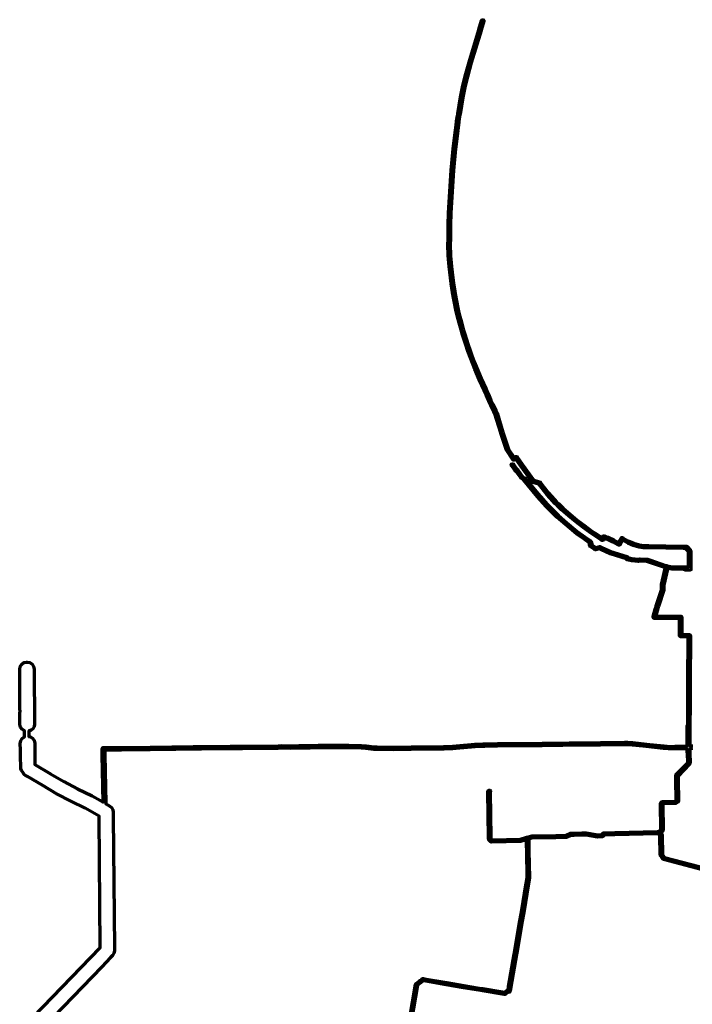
# Model space of a CAD drawing. Header units: metres. Extents: x 98902 to 136161, y 449037 to 499677.
# Tile 188 of 200: x 113433 to 116341, y 487529 to 491785. Entities that reach past the tile are written whole.
import ezdxf

# ---------------------------------------------------------------- set-up
doc = ezdxf.new("R2010")
doc.units = ezdxf.units.M
doc.layers.add('B-WE-OG-INFO_EIS VOORZORGSMAATREGEL-GV', color=7, linetype='Continuous', lineweight=70, true_color=0xfa194b)

msp = doc.modelspace()

# ---------------------------------------------------------------- linework, layer by layer
at = {"layer": 'B-WE-OG-INFO_EIS VOORZORGSMAATREGEL-GV', "flags": 128}
for points in [[(113493, 487474.5), (113780.8, 487773), (113780.8, 487774.1), (113775.9, 488337.6), (113775.9, 488341.6), (113745.9, 488359.4), (113715.9, 488376.5), (113653.4, 488406.8), (113592.2, 488439.4), (113532.5, 488474.2), (113532.5, 488474.2), (113466.6, 488513.2), (113458.5, 488517.9), (113452.4, 488522.8), (113447.7, 488529), (113441.3, 488540.3), (113438.5, 488547.1), (113437.4, 488554.3), (113437.1, 488564.9), (113436.5, 488588.7), (113436.5, 488588.7), (113436.1, 488606.9), (113436.1, 488607.1), (113436.1, 488607.3), (113436.1, 488607.6), (113436.1, 488607.9), (113436.1, 488608.3), (113436.1, 488608.7), (113435.8, 488628.7), (113435.8, 488628.8), (113435.8, 488628.8), (113435.4, 488656.8), (113437.5, 488668.3), (113443.9, 488678.1), (113453.5, 488684.7), (113454.2, 488684.9), (113453.8, 488711.4), (113453.1, 488711.5), (113443.3, 488717.9), (113436.7, 488727.5), (113434.2, 488739), (113433.5, 488787), (113435.2, 488796), (113433.3, 488805.4), (113432.9, 488978.3), (113435.1, 488989.8), (113441.6, 488999.5), (113451.3, 489006.1), (113462.8, 489008.4), (113464.7, 489008), (113465.3, 489008.1), (113476.8, 489005.9), (113486.6, 488999.5), (113493.1, 488989.8), (113495.5, 488978.3), (113496.8, 488739.6), (113495.1, 488729.3), (113489.9, 488720.3), (113482, 488713.5), (113472.2, 488709.9), (113472.6, 488686.3), (113479.1, 488685.1), (113488.9, 488678.7), (113495.5, 488669.1), (113498, 488657.6), (113498.4, 488629.6), (113498.6, 488609.7), (113498.6, 488609.6), (113498.7, 488609.6), (113498.6, 488609.1), (113498.7, 488608.7), (113498.6, 488608.3), (113498.7, 488607.9), (113498.8, 488588.7), (113498.7, 488588.5), (113498.8, 488588.3), (113498.6, 488565.7), (113565.9, 488525.8), (113566, 488525.7), (113566.2, 488525.7), (113624, 488492.1), (113683, 488460.8), (113745.5, 488430.4), (113782.7, 488409.2), (113793.4, 488402.8), (113793.4, 488402.8), (113789.5, 488607.3), (113789.5, 488607.3), (113788.9, 488632.2), (113789.4, 488634.8), (113791.2, 488637), (113793.5, 488638.4), (113816.3, 488639.1), (113837.2, 488639.5), (113872.4, 488639.5), (113996.3, 488640.6), (114183, 488643.2), (114266, 488644), (114342.1, 488644.3), (114419.6, 488645.4), (114549.8, 488646.5), (114564.1, 488647), (114598.7, 488646.8), (114639.9, 488647.6), (114723.3, 488648.4), (114806.4, 488648.6), (114840.7, 488649.3), (114855, 488649.2), (114889.5, 488648.2), (114910, 488647), (114930.9, 488645.5), (114964.5, 488642), (114978.6, 488641.2), (115035.3, 488640.8), (115124.8, 488641.6), (115266.9, 488643.9), (115266.9, 488643.9), (115266.9, 488643.9), (115304.4, 488644.8), (115319.8, 488645.7), (115401.1, 488653), (115421.7, 488653.7), (115435.9, 488654.6), (115497.9, 488656.1), (115691.7, 488657.8), (115807.9, 488659.4), (115944.1, 488660.5), (116047.1, 488662.2), (116061.3, 488661.7), (116081.7, 488660.3), (116141.8, 488654.1), (116217.1, 488645.5), (116231, 488644.3), (116244.2, 488644), (116265.3, 488644.4), (116306.2, 488644.6), (116318.1, 488644.9), (116317.9, 488662), (116317.9, 488662.1), (116317.9, 488662.2), (116318.4, 488681.5), (116318.5, 488709.1), (116318.5, 488709.2), (116318.6, 488709.5), (116318.5, 488709.8), (116318.6, 488732.5), (116318.9, 488734.4), (116320, 488736), (116320.5, 488736.3), (116320.7, 488820.8), (116321, 488888), (116321, 488895.7), (116321.8, 488989.8), (116322.3, 489051.1), (116322.4, 489052.7), (116322.3, 489053.3), (116322.3, 489061.1), (116322.7, 489107), (116322.7, 489107.1), (116322.8, 489108), (116322.7, 489108.6), (116322.7, 489117.3), (116290.7, 489117.5), (116287.7, 489118.3), (116285.5, 489120.5), (116284.7, 489123.5), (116285.3, 489197), (116273.9, 489196.9), (116273.8, 489196.9), (116273.8, 489196.9), (116200, 489196.8), (116200, 489196.8), (116199.9, 489196.8), (116176.6, 489196.9), (116174.1, 489197.6), (116172.6, 489198.7), (116171, 489201.4), (116170.9, 489203.4), (116174.4, 489216.9), (116178.5, 489231.9), (116178.5, 489232), (116178.5, 489232.1), (116184.1, 489249.2), (116184.1, 489249.3), (116184.7, 489250.9), (116184.8, 489251.5), (116207.2, 489320.9), (116207.4, 489322.4), (116207.2, 489323.1), (116207.8, 489343), (116223.2, 489412.4), (116224, 489416.2), (116222.1, 489416.7), (116157.1, 489439.4), (116157.1, 489439.4), (116144.5, 489443.7), (116114, 489444), (116107.7, 489443.3), (116107.2, 489443.3), (116106.6, 489443.3), (116077.7, 489446.4), (116064, 489449.3), (116059.3, 489450.8), (116059.2, 489450.9), (116056.4, 489452), (116054, 489455), (115985.7, 489476.2), (115945, 489494.5), (115939.1, 489497.9), (115923.2, 489494), (115920.6, 489494), (115919.4, 489494.6), (115898.8, 489507.5), (115897.6, 489509.8), (115894.2, 489525.1), (115894, 489525.3), (115894, 489525.3), (115893.5, 489525.6), (115893.2, 489525.8), (115871.2, 489540.6), (115840, 489563.1), (115791.7, 489602.8), (115755.4, 489634.7), (115746.4, 489643.5), (115746.4, 489643.6), (115746.4, 489643.6), (115709, 489680.6), (115671.1, 489723.2), (115610.7, 489796.4), (115600.4, 489803), (115599, 489804.3), (115579.5, 489831.8), (115576.6, 489833.1), (115575.1, 489835), (115575, 489835.1), (115558.9, 489858), (115558.1, 489859.8), (115558.1, 489861.7), (115558.8, 489863.6), (115560.1, 489865), (115561.9, 489865.8), (115563.8, 489865.8), (115565.7, 489865.1), (115567.1, 489863.8), (115583, 489841.2), (115585.5, 489840.1), (115586.7, 489838.9), (115606.6, 489810.9), (115616.7, 489804.5), (115617.9, 489803.4), (115672.2, 489737.5), (115685.4, 489722), (115703.5, 489701.7), (115716.2, 489687.6), (115753.5, 489650.7), (115753.5, 489650.7), (115762.4, 489641.9), (115798.1, 489610.5), (115843, 489573.4), (115876.9, 489548.8), (115898.8, 489534.1), (115898.8, 489534), (115899.2, 489533.7), (115899.5, 489533.6), (115900.1, 489533.1), (115900.5, 489532.9), (115902.8, 489530.9), (115903.6, 489529.2), (115906.9, 489514), (115922.9, 489504.2), (115938.6, 489508.1), (115940.5, 489508.2), (115942.3, 489507.5), (115942.6, 489507.3), (115942.8, 489507.3), (115949.3, 489503.6), (115988.9, 489485.6), (116058.7, 489464), (116060.3, 489463.3), (116062.5, 489460.3), (116067.8, 489458.6), (116079, 489456.3), (116107.1, 489453.3), (116113.2, 489453.9), (116113.5, 489453.9), (116113.7, 489454), (116145.4, 489453.7), (116147, 489453.5), (116160.4, 489448.8), (116160.4, 489448.8), (116160.4, 489448.8), (116224.5, 489426.4), (116227.4, 489425.8), (116227.4, 489425.8), (116227.4, 489425.8), (116228.6, 489425.4), (116229.1, 489425.4), (116229.6, 489425.2), (116229.9, 489425.2), (116230.6, 489425), (116231.1, 489424.9), (116231.1, 489424.9), (116231.1, 489424.9), (116231.1, 489424.9), (116232.1, 489424.6), (116232.6, 489424.6), (116246.3, 489421.6), (116246.3, 489421.6), (116253.8, 489420), (116310.4, 489419.6), (116310.4, 489419.6), (116310.4, 489419.6), (116310.4, 489419.6), (116324.3, 489419.5), (116324.7, 489481.1), (116324.7, 489486.1), (116311.8, 489499.4), (116303, 489499.4), (116302.9, 489499.4), (116302.9, 489499.4), (116150.4, 489501.6), (116150.4, 489501.6), (116149.6, 489501.7), (116149.1, 489501.7), (116137.8, 489501.8), (116128.3, 489502.4), (116119, 489503.5), (116109.4, 489505.2), (116085, 489512.9), (116061.4, 489523), (116038.8, 489535.2), (116028.3, 489516.1), (116027.3, 489515), (116026, 489514.1), (116023.5, 489513.5), (116022, 489513.6), (116020.5, 489514.2), (115996.3, 489527.2), (115973.7, 489538.4), (115966.4, 489539.5), (115964.6, 489540.2), (115960.2, 489542.8), (115956.1, 489535.9), (115955, 489534.7), (115953.6, 489533.8), (115952.1, 489533.5), (115950.5, 489533.7), (115949, 489534.3), (115946.2, 489536.2), (115939, 489541), (115921.8, 489552.5), (115900.6, 489566.7), (115868.3, 489589.9), (115836.5, 489614.4), (115805.6, 489639.9), (115775.6, 489666.2), (115756, 489684.8), (115746.4, 489694.3), (115746.4, 489694.3), (115746.4, 489694.4), (115737.2, 489704), (115711.1, 489733.3), (115679.1, 489774.7), (115679.1, 489774.8), (115679, 489774.9), (115676.8, 489777.9), (115650.4, 489785.1), (115648.9, 489785.8), (115647.7, 489787.1), (115598.3, 489856.6), (115577.7, 489885.6), (115572.2, 489882), (115572.2, 489882), (115571.8, 489881.8), (115571.6, 489881.5), (115570, 489880.9), (115569.8, 489880.8), (115569.8, 489880.8), (115569.8, 489880.8), (115568.9, 489880.8), (115567.9, 489880.8), (115567.8, 489880.8), (115567.8, 489880.8), (115567, 489881.2), (115566.1, 489881.6), (115566, 489881.6), (115566, 489881.6), (115565.4, 489882.3), (115564.7, 489882.9), (115564.7, 489883), (115564.7, 489883), (115537.9, 489924.4), (115512.3, 489998.4), (115512.3, 489998.5), (115512.3, 489998.6), (115487.1, 490082), (115482.8, 490090.9), (115482.8, 490090.9), (115469.2, 490118.5), (115460.6, 490136.9), (115448.9, 490163.8), (115448.9, 490163.8), (115448.9, 490163.9), (115448.7, 490164.5), (115448.5, 490164.8), (115447.5, 490167.2), (115447.3, 490167.9), (115446.4, 490169.7), (115446.4, 490169.8), (115446.3, 490169.9), (115446.3, 490170), (115446.2, 490170.1), (115440.4, 490183.5), (115419.2, 490229.7), (115400, 490274.7), (115389.8, 490300.3), (115380, 490326), (115370.6, 490351.9), (115360.9, 490380.1), (115360.9, 490380.1), (115360.9, 490380.2), (115347.2, 490422.8), (115340.8, 490444.3), (115332.5, 490474.5), (115325.9, 490500.2), (115320.3, 490523.5), (115309.5, 490575.4), (115304, 490606.3), (115304, 490606.7), (115303.8, 490607.3), (115303.8, 490607.4), (115303.8, 490607.4), (115303.8, 490607.7), (115303.7, 490608), (115298, 490644.5), (115294.7, 490668.9), (115291.9, 490693.3), (115289.5, 490717.8), (115287, 490749.5), (115287, 490749.5), (115287, 490749.6), (115287, 490749.6), (115287, 490749.6), (115285.8, 490763.9), (115285.8, 490763.9), (115285, 490778.1), (115284.4, 490800.5), (115284.5, 490849.8), (115285.4, 490899), (115287, 490948.2), (115287, 490948.2), (115287.1, 490948.8), (115287.1, 490949.2), (115291.8, 491042.1), (115298.4, 491134.8), (115306.9, 491227.4), (115316.8, 491306.8), (115319.5, 491330.7), (115323.3, 491358.1), (115326.2, 491376), (115326.2, 491376), (115326.2, 491376), (115326.4, 491376.5), (115326.3, 491376.9), (115326.5, 491377.5), (115326.5, 491377.9), (115338.8, 491450.9), (115349.2, 491501), (115349.2, 491501.1), (115349.2, 491501.2), (115358.8, 491541.3), (115375.3, 491601.1), (115418, 491740.8), (115418, 491740.8), (115418, 491740.8), (115418.2, 491741.1), (115418.2, 491741.4), (115418.4, 491741.8), (115418.4, 491742.1), (115429.8, 491781.5), (115430.7, 491783.3), (115432.2, 491784.5), (115434.1, 491785.1), (115436, 491784.9), (115437.7, 491784), (115439, 491782.6), (115439.6, 491780.7), (115439.4, 491778.8), (115428, 491739.3), (115428, 491739.3), (115428, 491739.3), (115427.8, 491738.9), (115427.8, 491738.5), (115427.6, 491738.1), (115427.6, 491737.8), (115384.9, 491598.2), (115368.5, 491538.8), (115358.9, 491498.9), (115348.7, 491449.1), (115336.4, 491376.3), (115336.4, 491376.3), (115336.2, 491375.8), (115336.2, 491375.3), (115336.1, 491374.8), (115336.1, 491374.4), (115333.2, 491356.7), (115329.4, 491329.4), (115326.7, 491305.5), (115316.8, 491226.3), (115308.4, 491133.9), (115301.8, 491041.4), (115297.1, 490948.8), (115297.1, 490948.8), (115297, 490948.2), (115297, 490947.8), (115295.4, 490898.8), (115294.5, 490849.7), (115294.4, 490800.6), (115295, 490778.4), (115295.8, 490764.5), (115295.8, 490764.5), (115295.8, 490764.5), (115296.9, 490750.5), (115296.9, 490750.4), (115296.9, 490750.4), (115299.5, 490718.7), (115301.9, 490694.4), (115304.7, 490670.1), (115307.9, 490645.9), (115313.5, 490609.5), (115313.5, 490609.5), (115313.5, 490609.5), (115313.6, 490609.5), (115313.6, 490609.4), (115313.6, 490609.3), (115313.6, 490609.1), (115313.7, 490608.4), (115313.8, 490608.1), (115319.3, 490577.3), (115330.1, 490525.6), (115335.6, 490502.7), (115342.1, 490477.1), (115350.5, 490447), (115356.8, 490425.7), (115370.4, 490383.4), (115370.4, 490383.4), (115380, 490355.2), (115389.4, 490329.5), (115399.1, 490303.9), (115409.3, 490278.5), (115428.3, 490233.7), (115449.5, 490187.7), (115455.4, 490174.1), (115455.4, 490173.9), (115455.5, 490173.9), (115455.5, 490173.7), (115455.6, 490173.7), (115456.2, 490171.7), (115456.6, 490171.2), (115457.7, 490168.8), (115457.7, 490168.8), (115457.7, 490168.7), (115457.9, 490168.1), (115458.1, 490167.7), (115469.7, 490141.1), (115478.2, 490122.9), (115491.8, 490095.3), (115491.8, 490095.3), (115491.8, 490095.2), (115496.6, 490085.3), (115521.8, 490001.5), (115546.6, 489929.3), (115570.3, 489892.7), (115576.2, 489896.6), (115577.9, 489897.4), (115579.9, 489897.4), (115581.6, 489896.7), (115583, 489895.4), (115606.4, 489862.4), (115654.8, 489794.3), (115681.2, 489787.1), (115682.7, 489786.4), (115684, 489785.2), (115687.1, 489780.8), (115718.9, 489739.6), (115744.6, 489710.7), (115753.6, 489701.3), (115753.6, 489701.3), (115763, 489691.9), (115782.3, 489673.7), (115812.1, 489647.4), (115842.8, 489622.2), (115874.2, 489598), (115906.4, 489574.8), (115927.3, 489560.8), (115944.6, 489549.3), (115950.2, 489545.5), (115954.3, 489552.3), (115955.6, 489553.7), (115957.4, 489554.5), (115959.3, 489554.6), (115961.2, 489553.9), (115963.3, 489552.7), (115963.3, 489552.7), (115963.3, 489552.7), (115968.9, 489549.2), (115977.4, 489547.7), (116000.8, 489536.1), (116000.9, 489536), (116001, 489536), (116021.8, 489524.9), (116032.7, 489544.5), (116034.8, 489546.2), (116036.7, 489546.7), (116038.4, 489546.7), (116040.9, 489545.7), (116063.5, 489533), (116087.2, 489522.8), (116111.9, 489514.9), (116120.5, 489513.4), (116129.2, 489512.3), (116138, 489511.8), (116149.1, 489511.7), (116149.7, 489511.5), (116150.5, 489511.6), (116150.6, 489511.6), (116150.6, 489511.6), (116303, 489509.4), (116313.2, 489509.4), (116316.1, 489508.7), (116317.9, 489507.5), (116332.8, 489492.3), (116334.4, 489489.6), (116334.7, 489487.7), (116334.7, 489487.4), (116334.8, 489487.1), (116334.7, 489481), (116334.3, 489419.4), (116334.8, 489419.4), (116334.8, 489419.4), (116334.8, 489419.4), (116340.3, 489419.4), (116341.1, 489419.5)], [(116340.8, 489409.4), (116334.8, 489409.4), (116334.8, 489409.4), (116334, 489409.4), (116332.5, 489406.9), (116331, 489405.8), (116328.3, 489405.1), (116311, 489405.6), (116308.6, 489406.3), (116307.1, 489407.4), (116306, 489408.9), (116305.8, 489409.6), (116252.2, 489410.1), (116244.2, 489411.8), (116244.2, 489411.8), (116233.8, 489414.1), (116232.9, 489410.2), (116217.7, 489341.3), (116217.2, 489322.8), (116217.2, 489322.8), (116217.2, 489322.8), (116216.9, 489318.6), (116194.3, 489248.5), (116194, 489247.9), (116193.6, 489246.2), (116193.6, 489246.2), (116188.1, 489229.2), (116184, 489214.3), (116182, 489206.9), (116200, 489206.8), (116273.8, 489206.9), (116273.8, 489206.9), (116290.4, 489206.9), (116291.9, 489206.5), (116293.2, 489205.6), (116294.5, 489204), (116295.1, 489202.5), (116294.7, 489127.5), (116326.8, 489127.3), (116329.3, 489126.7), (116330.3, 489126), (116331.7, 489124.6), (116332.3, 489123.3), (116332.7, 489121.3), (116332.7, 489108.6), (116332.7, 489108.6), (116332.6, 489107.6), (116332.7, 489106.9), (116332.3, 489061), (116332.3, 489053.2), (116332.3, 489051.1), (116331.8, 488989.7), (116331, 488895.6), (116331, 488887.9), (116330.7, 488820.8), (116330.5, 488735.4), (116330.5, 488735.4), (116330.5, 488732.4), (116330.5, 488732.4), (116330.5, 488732.4), (116330.4, 488725.5), (116330.4, 488725.4), (116330.4, 488725.3), (116330.4, 488703.9), (116330.3, 488681.4), (116330.3, 488681.4), (116330.3, 488681.3), (116329.9, 488661.4), (116330, 488645.1), (116331.4, 488645.2), (116338.8, 488646), (116343.1, 488646.6)], [(115117.4, 487461.6), (115143.7, 487614.9), (115144.3, 487616.6), (115145.4, 487618), (115161.7, 487631.1), (115161.8, 487631.2), (115161.8, 487631.2), (115171.2, 487638.2), (115171.2, 487638.2), (115174.1, 487640.2), (115176.8, 487640.4), (115177.8, 487640.1), (115178.4, 487640.2), (115190.2, 487638.2), (115190.2, 487638.2), (115269.5, 487624.7), (115278.8, 487623.1), (115278.8, 487623.1), (115278.8, 487623.1), (115352.4, 487610.6), (115352.4, 487610.6), (115418.8, 487599.3), (115418.8, 487599.3), (115418.8, 487599.3), (115435.1, 487596.6), (115435.1, 487596.6), (115519.7, 487582.2), (115519.7, 487582.2), (115528.3, 487580.7), (115540.4, 487590.2), (115540.8, 487590.3), (115541.1, 487590.6), (115541.8, 487590.8), (115542.2, 487591), (115542.5, 487591.1), (115544.1, 487591.6), (115546.2, 487604.1), (115546.2, 487604.1), (115546.2, 487604.1), (115546.5, 487605), (115546.5, 487605.5), (115570.8, 487745.2), (115570.8, 487745.2), (115570.8, 487745.2), (115572, 487751.6), (115572, 487751.6), (115592.6, 487873.8), (115592.6, 487873.8), (115592.6, 487873.8), (115603.1, 487935.9), (115603.1, 487935.9), (115621.4, 488044), (115621.4, 488044), (115621.4, 488044.1), (115622.5, 488050.7), (115622.5, 488050.7), (115626.7, 488075.4), (115624.5, 488191.9), (115624.5, 488191.9), (115623.9, 488217.3), (115623.6, 488229.8), (115623.7, 488229.8), (115623.6, 488229.8), (115623.7, 488230.5), (115623.6, 488230.9), (115623.6, 488232.7), (115623.6, 488232.9), (115622.5, 488239.7), (115599.3, 488232.9), (115472.8, 488230.1), (115470.2, 488230.8), (115469.1, 488231.6), (115461.6, 488239.3), (115460.6, 488240.8), (115460.2, 488242.7), (115460.1, 488246.1), (115460.1, 488246.1), (115460.1, 488246.1), (115460.2, 488248), (115460, 488248.6), (115460.1, 488249.1), (115460, 488249.5), (115460.1, 488250.2), (115460, 488250.6), (115456.1, 488446.1), (115456.4, 488447.9), (115457.2, 488449.6), (115458.6, 488451.5), (115459, 488451.9), (115459.4, 488452.4), (115459.9, 488452.8), (115460, 488452.9), (115460.1, 488452.9), (115461.8, 488454), (115463.5, 488454.4), (115465.2, 488454.1), (115466.7, 488453.2), (115467.8, 488451.9), (115468.4, 488450.3), (115468.4, 488448.5), (115467.9, 488446.9), (115466.3, 488445.3), (115466.1, 488444.9), (115470, 488250.8), (115470, 488250.8), (115470, 488250.8), (115470, 488250.8), (115470, 488250.8), (115469.9, 488250.1), (115470, 488249.7), (115469.9, 488248.5), (115470.1, 488246.3), (115470, 488245.8), (115470.1, 488244.9), (115474.8, 488240.2), (115598.4, 488242.9), (115624.9, 488250.8), (115624.9, 488250.8), (115624.9, 488250.9), (115646.1, 488257), (115749.9, 488259.2), (115795.5, 488260.2), (115813.7, 488268.5), (115815.7, 488269), (115823.8, 488269.1), (115824.6, 488269.1), (115825.1, 488269.1), (115825.9, 488269.1), (115826.4, 488269.2), (115827.5, 488269.1), (115828.1, 488269.2), (115864.4, 488269.6), (115864.4, 488269.6), (115869, 488269.7), (115869, 488269.7), (115869, 488269.7), (115882, 488269.9), (115931.4, 488261.9), (115947.7, 488262.2), (115953.8, 488268.3), (115955.2, 488269.4), (115957.3, 488270), (115962.2, 488270.3), (115962.2, 488270.3), (115962.2, 488270.3), (115962.2, 488270.3), (115962.2, 488270.3), (115962.8, 488270.2), (115963.1, 488270.3), (116005.5, 488271.5), (116189.8, 488275.3), (116189.8, 488275.3), (116193.6, 488275.4), (116193.7, 488275.4), (116193.7, 488275.4), (116196.5, 488275.4), (116196.8, 488275.3), (116204.3, 488283.9), (116202.3, 488395.4), (116202.9, 488398.2), (116204.4, 488400.5), (116208.6, 488404.5), (116210.8, 488405.8), (116212.6, 488406.2), (116265.9, 488407.1), (116270.7, 488410.1), (116269, 488499.9), (116269, 488499.9), (116268.6, 488516.9), (116268.8, 488518.6), (116269.5, 488520.4), (116270.4, 488521.6), (116320.9, 488572.9), (116320.3, 488613.4), (116319.8, 488613.9), (116318.4, 488616.2), (116318.3, 488618.2), (116318.3, 488618.2), (116318.3, 488618.3), (116318.3, 488618.3), (116318.3, 488618.3), (116318.2, 488633.5), (116306.4, 488633.1), (116237.3, 488632.6), (116216, 488634.1), (116140.6, 488642.7), (116080.7, 488648.9), (116060.5, 488650.3), (116046.9, 488650.8), (115943.9, 488649.1), (115780.3, 488647.7), (115691.8, 488646.4), (115498.2, 488644.6), (115443.2, 488643.4), (115401.9, 488641.6), (115320.3, 488634.2), (115304.8, 488633.4), (115267.2, 488632.5), (115267.2, 488632.5), (115125, 488630.1), (115084.5, 488630), (115048.9, 488629.5), (114978.1, 488629.7), (114963.3, 488630.6), (114929.9, 488634.2), (114909.3, 488635.6), (114874.9, 488637.3), (114840.5, 488637.8), (114806.2, 488637.2), (114688.5, 488636.7), (114640, 488636.2), (114605.3, 488635.4), (114564.2, 488635.5), (114549.9, 488635.1), (114395.6, 488633.5), (114218.2, 488632), (113996.4, 488629.1), (113872.7, 488628), (113837.1, 488628.1), (113800.8, 488627.3), (113800.9, 488607.4), (113800.9, 488607.4), (113804.9, 488398.7), (113804.7, 488398), (113804.9, 488396.9), (113804.9, 488396.8), (113804.9, 488396.7), (113804.9, 488396.7), (113804.9, 488396.6), (113804.8, 488396), (113807.7, 488394.3), (113822.3, 488385.8), (113830.2, 488379.1), (113835.4, 488370.2), (113837.3, 488360.1), (113837.4, 488338.2), (113837.4, 488338.2), (113842.4, 487774.5), (113842.3, 487774.4), (113842.4, 487774.2), (113842.3, 487760.5), (113840.2, 487749.4), (113834.1, 487739.9), (113825.9, 487731.3), (113825.8, 487731.3), (113787.8, 487691.2), (113536.9, 487431.4)], [(116340.8, 488634.8), (116330.4, 488633.8), (116330.1, 488633.8), (116330.2, 488617.7), (116330.2, 488617.7), (116330.2, 488617.7), (116330.2, 488617.7), (116330.2, 488617.6), (116330.1, 488617.1), (116330.2, 488616.8), (116330.2, 488616.7), (116330.2, 488616.7), (116330.2, 488616.6), (116330.2, 488616.1), (116330.3, 488615.6), (116331, 488571.8), (116330.5, 488569.1), (116328.9, 488566.8), (116278.7, 488515.8), (116279, 488500.1), (116279, 488500.1), (116279, 488500.1), (116280.7, 488408.6), (116280.3, 488406.2), (116279.5, 488404.6), (116277.5, 488402.6), (116270.1, 488398), (116267.8, 488397.2), (116214.3, 488396.2), (116212.4, 488394.3), (116214.3, 488282), (116213.5, 488279.6), (116212.6, 488278.2), (116205, 488269.5), (116207.8, 488266.8), (116209.4, 488264.6), (116209.8, 488262.9), (116209.8, 488262.4), (116209.9, 488262), (116210, 488258.4), (116212, 488176), (116220, 488164), (116408.9, 488114.2)], [(116406.3, 488104.6), (116215.6, 488154.8), (116213.9, 488155.6), (116212.7, 488156.9), (116202.9, 488171.6), (116202.1, 488174.3), (116200, 488258.1), (116199.9, 488260.5), (116196.9, 488263.5), (116196.9, 488263.5), (116195, 488265.4), (116194.3, 488265.5), (116193.9, 488265.4), (116190.1, 488265.3), (116190.1, 488265.3), (116190, 488265.3), (116005.7, 488261.5), (115963.4, 488260.3), (115963.4, 488260.3), (115963.4, 488260.3), (115963.4, 488260.3), (115963.4, 488260.3), (115962.2, 488260.4), (115959.8, 488260.2), (115953.9, 488254.3), (115951.3, 488252.6), (115949.5, 488252.3), (115931.1, 488251.9), (115881.7, 488259.9), (115869.2, 488259.7), (115869.2, 488259.7), (115864.5, 488259.6), (115864.5, 488259.6), (115864.5, 488259.6), (115828.2, 488259.2), (115828.1, 488259.2), (115827.2, 488259.3), (115826.6, 488259.2), (115825.4, 488259.3), (115824, 488259.1), (115816.9, 488259), (115798.7, 488250.7), (115796.7, 488250.2), (115796.3, 488250.3), (115795.9, 488250.2), (115750.1, 488249.2), (115647, 488247), (115632.1, 488242.6), (115633.4, 488234.5), (115633.4, 488234.5), (115633.4, 488234.5), (115633.6, 488231.1), (115633.6, 488231.1), (115633.6, 488231.1), (115633.6, 488230.4), (115633.6, 488230), (115633.9, 488217.5), (115634.5, 488192.1), (115634.5, 488192.1), (115634.5, 488192.1), (115636.7, 488075.1), (115632.4, 488049), (115632.4, 488049), (115632.4, 488049), (115631.2, 488042.4), (115631.2, 488042.4), (115613, 487934.3), (115613, 487934.3), (115613, 487934.3), (115602.4, 487872.2), (115602.4, 487872.2), (115581.8, 487749.9), (115581.8, 487749.9), (115581.8, 487749.9), (115580.7, 487743.5), (115580.7, 487743.5), (115556.3, 487603.8), (115556.3, 487603.8), (115556.1, 487602.9), (115556.1, 487602.4), (115553.4, 487586.6), (115553.4, 487586.6), (115553.4, 487586.6), (115553.1, 487585.8), (115553.1, 487585.3), (115552.4, 487583.5), (115552.4, 487583.5), (115552.4, 487583.5), (115551.8, 487582.8), (115551.1, 487582.1), (115551.1, 487582.1), (115551.1, 487582.1), (115550.2, 487581.7), (115549.3, 487581.3), (115549.3, 487581.3), (115549.3, 487581.3), (115548.3, 487581.2), (115547.4, 487581.2), (115547.3, 487581.2), (115547.3, 487581.2), (115547.3, 487581.2), (115545.9, 487581.6), (115545.7, 487581.6), (115533.5, 487572.1), (115533.3, 487572), (115533.1, 487571.8), (115531.3, 487570.9), (115527.9, 487570.6), (115518.1, 487572.3), (115518.1, 487572.3), (115433.4, 487586.7), (115433.4, 487586.7), (115433.4, 487586.7), (115417.1, 487589.5), (115417.1, 487589.5), (115350.7, 487600.8), (115350.7, 487600.8), (115350.7, 487600.8), (115277.1, 487613.3), (115277.1, 487613.3), (115267.8, 487614.8), (115188.5, 487628.3), (115188.5, 487628.3), (115188.5, 487628.3), (115177.2, 487630.2), (115177.2, 487630.2), (115167.9, 487623.3), (115153.2, 487611.4), (115127.3, 487459.9)]]:
    msp.add_lwpolyline(points, dxfattribs=at)

doc.saveas('drawing.dxf')
